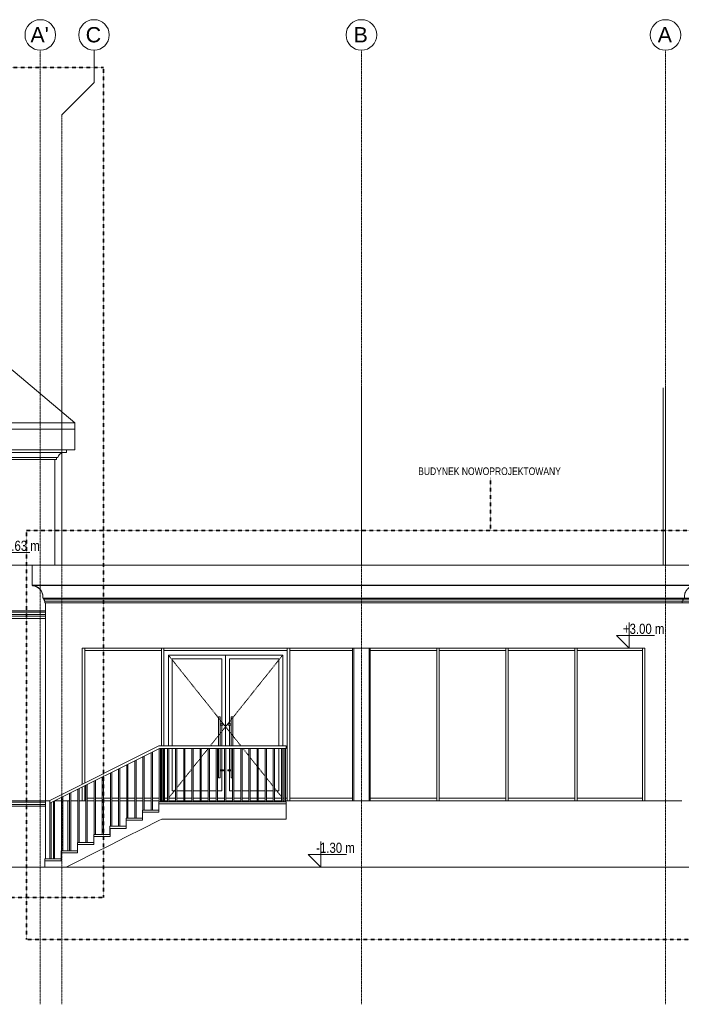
# Model space of a CAD drawing. Header units: millimetres. Extents: x -784 to 360321, y -10607 to 16514.
# Tile 6 of 95: x 35408 to 48403, y -3995 to 15340. Entities that reach past the tile are written whole.
import ezdxf

# ---------------------------------------------------------------- set-up
doc = ezdxf.new("R2010")
doc.units = ezdxf.units.MM
for name, pattern in [('__FK_przerywana', [3.2004, 1.6002, -1.6002]), ('Kreska', [6.35, 3.175, -3.175]), ('Linia siatki', [22.225, 12.7, -3.175, 3.175, -3.175])]:
    doc.linetypes.add(name, pattern=pattern)
for name, color, linetype, lineweight in [('A-DETL-THIN', 7, 'Continuous', 5), ('A-GENM', 7, 'Continuous', 5), ('A-GLAZ-CWMG', 7, 'Continuous', 5), ('C-TOPO', 7, 'Continuous', 5), ('G-ANNO-DIMS', 7, 'Continuous', 5), ('G-ANNO-TEXT', 7, 'Continuous', 5), ('S-COLS-SYMB', 7, 'Continuous', 18), ('S-GRID', 7, 'Continuous', 5), ('S-GRID-IDEN', 7, 'Continuous', 5)]:
    doc.layers.add(name, color=color, linetype=linetype, lineweight=lineweight)
for name, color, linetype, lineweight, true_color in [('A-DOOR', 7, 'Continuous', 18, 0x7f7f7f), ('A-DOOR-HDLN', 7, 'Continuous', 18, 0x7f7f7f), ('A-FLOR', 7, 'Continuous', 18, 0x7f7f7f), ('A-FLOR-HRAL', 7, 'Continuous', 18, 0x7f7f7f), ('A-ROOF', 7, 'Continuous', 18, 0x7f7f7f), ('A-WALL', 7, 'Continuous', 18, 0x7f7f7f), ('S-STRS', 7, 'Continuous', 18, 0x7f7f7f)]:
    doc.layers.add(name, color=color, linetype=linetype, lineweight=lineweight, true_color=true_color)
doc.styles.add('Arial', font='arial.ttf', dxfattribs={"height": 300})
doc.styles.add('Arial_1', font='arial.ttf', dxfattribs={"width": 0.8, "height": 150})
doc.styles.add('Arial_2', font='arial.ttf', dxfattribs={"width": 0.8, "height": 200})

# ---------------------------------------------------------------- blocks, each defined once
blk = doc.blocks.new('ARC_DOOR_DOUBLE_CURTIN WALL - ARC_DOOR_DOUBLE_CURTIN WALL-1769301-Północ')
at = {"layer": 'A-DOOR', "color": 7, "lineweight": 5}
for p, q in [((39452, 2863), (38329, 2863)), ((38329, 1080), (38329, 2863)), ((38329, 2863), (38329, 1080)), ((38329, 2863), (40575, 2863)), ((38404, 2788), (38404, 1080)), ((38404, 2788), (39377, 2788)), ((39377, 1512), (39377, 2788)), ((39452, 2863), (39452, 1080)), ((40575, 2863), (39452, 2863)), ((39452, 1080), (39452, 2863)), ((39527, 2788), (39527, 1512)), ((39527, 2788), (40500, 2788)), ((40500, 1080), (40500, 2788)), ((40575, 2863), (40575, 1080)), ((40575, 1080), (40575, 2863)), ((39312, 1650), (39312, 1080)), ((39344, 1650), (39312, 1650)), ((39344, 1505), (39344, 1650)), ((39560, 1650), (39560, 1505)), ((39592, 1650), (39560, 1650)), ((39592, 1080), (39592, 1650)), ((39392, 1512), (39340, 1512)), ((39340, 1487), (39392, 1487)), ((39344, 1080), (39344, 1495)), ((39377, 1080), (39377, 1488)), ((39565, 1512), (39512, 1512)), ((39512, 1487), (39565, 1487)), ((39527, 1488), (39527, 1080)), ((39560, 1495), (39560, 1080)), ((38404, 1030), (38404, 200)), ((39312, 1030), (39312, 450)), ((39344, 605), (39344, 1030)), ((39377, 612), (39377, 1030)), ((39527, 1030), (39527, 612)), ((39560, 1030), (39560, 605)), ((40500, 200), (40500, 1030)), ((40575, 1030), (40575, 50)), ((40575, 50), (40575, 1030)), ((39392, 612), (39340, 612)), ((39340, 587), (39392, 587)), ((39344, 450), (39344, 595)), ((39377, 200), (39377, 588)), ((39565, 612), (39512, 612)), ((39512, 587), (39565, 587)), ((39527, 588), (39527, 200)), ((39560, 595), (39560, 450)), ((39312, 450), (39344, 450)), ((39560, 450), (39590, 450)), ((38404, 200), (38470, 200)), ((38495, 200), (38630, 200)), ((38655, 200), (38790, 200)), ((38815, 200), (38950, 200)), ((38975, 200), (39110, 200)), ((39135, 200), (39270, 200)), ((39295, 200), (39377, 200)), ((39527, 200), (39590, 200)), ((39615, 200), (39750, 200)), ((39775, 200), (39910, 200)), ((39935, 200), (40070, 200)), ((40095, 200), (40230, 200)), ((40255, 200), (40390, 200)), ((40415, 200), (40500, 200))]:
    blk.add_line(p, q, dxfattribs=at)
at = {"layer": 'A-DOOR', "color": 7, "lineweight": 5, "flags": 128}
for points in [[(39410, 1500), (39410, 1503), (39409, 1505), (39407, 1507), (39404, 1509), (39401, 1511), (39398, 1512), (39394, 1512), (39391, 1512)], [(39391, 1488), (39394, 1488), (39398, 1488), (39401, 1489), (39404, 1491), (39407, 1493), (39409, 1495), (39410, 1497), (39410, 1500)], [(39514, 1512), (39511, 1512), (39507, 1512), (39504, 1511), (39501, 1509), (39498, 1507), (39496, 1505), (39495, 1503), (39495, 1500)], [(39495, 1500), (39495, 1497), (39496, 1495), (39498, 1493), (39501, 1491), (39504, 1489), (39507, 1488), (39511, 1488), (39514, 1488)], [(39410, 600), (39410, 603), (39409, 605), (39407, 607), (39404, 609), (39401, 611), (39398, 612), (39394, 612), (39391, 612)], [(39391, 588), (39394, 588), (39398, 588), (39401, 589), (39404, 591), (39407, 593), (39409, 595), (39410, 597), (39410, 600)], [(39514, 612), (39511, 612), (39507, 612), (39504, 611), (39501, 609), (39498, 607), (39496, 605), (39495, 603), (39495, 600)], [(39495, 600), (39495, 597), (39496, 595), (39498, 593), (39501, 591), (39504, 589), (39507, 588), (39511, 588), (39514, 588)]]:
    blk.add_lwpolyline(points, dxfattribs=at)
at = {"layer": 'A-DOOR', "color": 7, "lineweight": 5}
for points in [[(39344, 1505), (39344, 1505), (39344, 1503), (39344, 1501), (39344, 1500)], [(39344, 1500), (39344, 1499), (39344, 1497), (39344, 1495), (39344, 1495)], [(39561, 1500), (39560, 1501), (39560, 1503), (39560, 1505), (39560, 1505)], [(39560, 1495), (39560, 1495), (39560, 1497), (39560, 1499), (39561, 1500)], [(39344, 605), (39344, 605), (39344, 603), (39344, 601), (39344, 600)], [(39344, 600), (39344, 599), (39344, 597), (39344, 595), (39344, 595)], [(39561, 600), (39560, 601), (39560, 603), (39560, 605), (39560, 605)], [(39560, 595), (39560, 595), (39560, 597), (39560, 599), (39561, 600)]]:
    blk.add_open_spline(points, degree=3, dxfattribs=at)
at = {"layer": 'A-DOOR-HDLN', "color": 7, "linetype": 'Kreska', "lineweight": 5}
for p, q in [((38329, 2863), (39452, 1456)), ((40575, 2863), (39452, 1456)), ((39452, 1456), (39152, 1080)), ((39452, 1456), (39753, 1080)), ((39110, 1028), (38975, 858)), ((39793, 1030), (39910, 884)), ((38950, 827), (38815, 658)), ((39935, 852), (40070, 683)), ((38790, 627), (38655, 458)), ((40095, 652), (40230, 483)), ((38630, 426), (38495, 257)), ((40255, 451), (40390, 282)), ((38470, 226), (38335, 57)), ((40415, 251), (40550, 82))]:
    blk.add_line(p, q, dxfattribs=at)
blk = doc.blocks.new('Prostokątny szpros - 50 x 150mm-1736501-Północ')
at = {"layer": 'A-GLAZ-CWMG'}
blk.add_line((47638, 0), (47638, 3000), dxfattribs=at)
blk = doc.blocks.new('Prostokątny szpros - 50 x 150mm-1769386-Północ')
at = {"layer": 'A-GLAZ-CWMG'}
for p, q in [((36688, 2950), (36688, 3000)), ((38192, 2950), (36688, 2950)), ((38192, 3000), (38192, 2950))]:
    blk.add_line(p, q, dxfattribs=at)
blk = doc.blocks.new('Prostokątny szpros - 50 x 150mm-1736502-Północ')
at = {"layer": 'A-GLAZ-CWMG'}
for p, q in [((36688, 3000), (36688, 353)), ((36688, 297), (36688, 0))]:
    blk.add_line(p, q, dxfattribs=at)
blk = doc.blocks.new('Prostokątny szpros - 50 x 150mm-1769200-Północ')
at = {"layer": 'A-GLAZ-CWMG'}
for p, q in [((46359, 0), (46359, 50)), ((46359, 50), (47638, 50)), ((47638, 50), (47638, 0))]:
    blk.add_line(p, q, dxfattribs=at)
blk = doc.blocks.new('Prostokątny szpros - 50 x 150mm-1736468-Północ')
at = {"layer": 'A-GLAZ-CWMG'}
for p, q in [((38192, 3000), (38192, 1080)), ((38242, 3000), (38242, 1080)), ((38192, 1030), (38192, 0))]:
    blk.add_line(p, q, dxfattribs=at)
blk = doc.blocks.new('Prostokątny szpros - 50 x 150mm-V20-Północ')
at = {"layer": 'A-GLAZ-CWMG'}
for p, q in [((40662, 3000), (40662, 0)), ((40712, 3000), (40712, 0))]:
    blk.add_line(p, q, dxfattribs=at)
blk = doc.blocks.new('Prostokątny szpros - 50 x 150mm-V21-Północ')
at = {"layer": 'A-GLAZ-CWMG'}
blk.add_line((42295, 3000), (42295, 0), dxfattribs=at)
blk = doc.blocks.new('Prostokątny szpros - 50 x 150mm-1769387-Północ')
at = {"layer": 'A-GLAZ-CWMG'}
for p, q in [((36688, 0), (36688, 50)), ((36688, 50), (36710, 50)), ((36735, 50), (36870, 50)), ((36895, 50), (37030, 50)), ((37055, 50), (37190, 50)), ((37215, 50), (37350, 50)), ((37375, 50), (37510, 50)), ((37535, 50), (37670, 50)), ((37695, 50), (37830, 50)), ((37855, 50), (37990, 50)), ((38015, 50), (38150, 50)), ((38175, 50), (38192, 50)), ((38192, 50), (38192, 0))]:
    blk.add_line(p, q, dxfattribs=at)
blk = doc.blocks.new('Prostokątny szpros - 50 x 150mm-1769297-Północ')
at = {"layer": 'A-GLAZ-CWMG'}
for p, q in [((38255, 50), (38310, 50)), ((38335, 50), (38470, 50)), ((38495, 50), (38630, 50)), ((38655, 50), (38790, 50)), ((38815, 50), (38950, 50)), ((38975, 50), (39110, 50)), ((39135, 50), (39270, 50)), ((39295, 50), (39430, 50)), ((39455, 50), (39590, 50)), ((39615, 50), (39750, 50)), ((39775, 50), (39910, 50)), ((39935, 50), (40070, 50)), ((40095, 50), (40230, 50)), ((40255, 50), (40390, 50)), ((40415, 50), (40550, 50)), ((40575, 50), (40605, 50)), ((40630, 50), (40662, 50)), ((40662, 50), (40662, 0))]:
    blk.add_line(p, q, dxfattribs=at)
blk = doc.blocks.new('Prostokątny szpros - 50 x 150mm-1769202-Północ')
at = {"layer": 'A-GLAZ-CWMG'}
for p, q in [((42295, 0), (42295, 50)), ((42295, 50), (43600, 50)), ((43600, 50), (43600, 0))]:
    blk.add_line(p, q, dxfattribs=at)
blk = doc.blocks.new('Prostokątny szpros - 50 x 150mm-1769298-Północ')
at = {"layer": 'A-GLAZ-CWMG'}
for p, q in [((38242, 2950), (38242, 3000)), ((40662, 2950), (38242, 2950)), ((40662, 3000), (40662, 2950))]:
    blk.add_line(p, q, dxfattribs=at)
blk = doc.blocks.new('Prostokątny szpros - 50 x 150mm-1769388-Północ')
at = {"layer": 'A-GLAZ-CWMG'}
for p, q in [((40712, 2950), (40712, 3000)), ((41945, 2950), (40712, 2950)), ((41945, 3000), (41945, 2950))]:
    blk.add_line(p, q, dxfattribs=at)
blk = doc.blocks.new('Prostokątny szpros - 50 x 150mm-1769203-Północ')
at = {"layer": 'A-GLAZ-CWMG'}
for p, q in [((42295, 2950), (42295, 3000)), ((43600, 2950), (42295, 2950)), ((43600, 3000), (43600, 2950))]:
    blk.add_line(p, q, dxfattribs=at)
blk = doc.blocks.new('Prostokątny szpros - 50 x 150mm-1769204-Północ')
at = {"layer": 'A-GLAZ-CWMG'}
for p, q in [((46359, 2950), (46359, 3000)), ((47638, 2950), (46359, 2950)), ((47638, 3000), (47638, 2950))]:
    blk.add_line(p, q, dxfattribs=at)
blk = doc.blocks.new('Modele ogólne 1 - Modele ogólne 1-1641072-Północ')
at = {"layer": 'A-GENM'}
for p, q in [((35653, 4237), (35653, 4630)), ((35653, 4630), (48673, 4630)), ((48673, 4630), (51284, 4630)), ((48673, 4237), (48673, 4630)), ((51284, 4237), (51284, 4630)), ((48673, 4237), (35653, 4237)), ((48670, 4226), (35657, 4226)), ((51281, 4226), (48670, 4226)), ((51284, 4237), (48673, 4237)), ((48463, 3980), (35863, 3980)), ((35873, 3960), (35873, 3980)), ((48453, 3960), (35873, 3960)), ((48433, 3920), (35893, 3920)), ((35903, 3890), (35903, 3920)), ((48423, 3890), (35903, 3890)), ((48423, 3890), (48423, 3920)), ((51034, 3890), (48423, 3890)), ((51044, 3920), (48433, 3920)), ((48453, 3960), (48453, 3980)), ((51064, 3960), (48453, 3960)), ((51074, 3980), (48463, 3980)), ((51034, 3890), (51034, 3920)), ((51064, 3960), (51064, 3980))]:
    blk.add_line(p, q, dxfattribs=at)
for start, end in [(74.2782, 86.662), (61.4274, 70.5923), (32.974, 57.7415), (20.1232, 29.2881), (4.0535, 16.4373)]:
    blk.add_arc((35644, 4007), 220, start, end, dxfattribs=at)
for points in [[(35657, 4226), (35656, 4228), (35654, 4231), (35654, 4235), (35653, 4237)], [(48670, 4226), (48671, 4228), (48672, 4231), (48673, 4235), (48673, 4237)], [(51281, 4226), (51282, 4228), (51283, 4231), (51284, 4235), (51284, 4237)], [(35863, 3980), (35864, 3987), (35864, 4001), (35864, 4015), (35863, 4022)], [(35893, 3920), (35894, 3925), (35894, 3934), (35891, 3948), (35886, 3956), (35883, 3960)], [(48433, 3920), (48433, 3925), (48433, 3934), (48436, 3948), (48441, 3956), (48443, 3960)], [(48463, 3980), (48463, 3987), (48463, 4001), (48463, 4015), (48464, 4022)], [(51044, 3920), (51044, 3925), (51044, 3934), (51047, 3948), (51052, 3956), (51054, 3960)], [(51074, 3980), (51074, 3987), (51074, 4001), (51074, 4015), (51075, 4022)]]:
    blk.add_open_spline(points, degree=3, dxfattribs=at)
for points in [[(35863, 4022), (35862, 4035), (35858, 4061), (35845, 4099), (35828, 4128), (35812, 4149), (35799, 4163), (35784, 4177), (35771, 4186), (35760, 4194), (35751, 4199), (35742, 4203), (35733, 4208), (35724, 4211), (35712, 4216), (35696, 4221), (35676, 4224), (35663, 4226), (35657, 4226)], [(48464, 4022), (48464, 4035), (48469, 4061), (48482, 4099), (48499, 4128), (48515, 4149), (48528, 4163), (48543, 4177), (48556, 4186), (48567, 4194), (48576, 4199), (48585, 4203), (48593, 4208), (48603, 4211), (48615, 4216), (48631, 4221), (48650, 4224), (48663, 4226), (48670, 4226)], [(51075, 4022), (51075, 4035), (51080, 4061), (51093, 4099), (51110, 4128), (51126, 4149), (51139, 4163), (51154, 4177), (51167, 4186), (51178, 4194), (51187, 4199), (51196, 4203), (51204, 4208), (51214, 4211), (51226, 4216), (51242, 4221), (51261, 4224), (51274, 4226), (51281, 4226)]]:
    blk.add_open_spline(points, degree=3, knots=[0, 0, 0, 0, 0.125, 0.25, 0.375, 0.4375, 0.5, 0.5625, 0.625, 0.65625, 0.6875, 0.71875, 0.75, 0.78125, 0.8125, 0.875, 0.9375, 1, 1, 1, 1], dxfattribs=at)
blk = doc.blocks.new('Prostokątny szpros - 50 x 150mm-1769389-Północ')
at = {"layer": 'A-GLAZ-CWMG'}
for p, q in [((40712, 0), (40712, 50)), ((40712, 50), (41945, 50)), ((41945, 50), (41945, 0))]:
    blk.add_line(p, q, dxfattribs=at)
blk = doc.blocks.new('Prostokątny szpros - 50 x 150mm-V23-Północ')
at = {"layer": 'A-GLAZ-CWMG'}
blk.add_line((41945, 3000), (41945, 0), dxfattribs=at)
blk = doc.blocks.new('Poręcz - 25mm-V34-Północ')
at = {"layer": 'A-FLOR-HRAL', "color": 7, "lineweight": 5}
for p, q in [((40550, -20), (40550, 1030)), ((40575, -20), (40575, 1030))]:
    blk.add_line(p, q, dxfattribs=at)
blk = doc.blocks.new('Poręcz - 25mm-V35-Północ')
at = {"layer": 'A-FLOR-HRAL', "color": 7, "lineweight": 5}
for p, q in [((38150, -20), (38150, 1028)), ((38175, -20), (38175, 1030))]:
    blk.add_line(p, q, dxfattribs=at)
blk = doc.blocks.new('Poręcz - 25mm-1777628-Północ')
at = {"layer": 'A-FLOR-HRAL', "color": 7, "lineweight": 5}
for p, q in [((37990, -180), (37990, 948)), ((38015, -180), (38015, 960))]:
    blk.add_line(p, q, dxfattribs=at)
blk = doc.blocks.new('Poręcz - 25mm-1777630-Północ')
at = {"layer": 'A-FLOR-HRAL', "color": 7, "lineweight": 5}
for p, q in [((37830, -180), (37830, 868)), ((37855, -180), (37855, 880))]:
    blk.add_line(p, q, dxfattribs=at)
blk = doc.blocks.new('Poręcz - 25mm-1777626-Północ')
at = {"layer": 'A-FLOR-HRAL', "color": 7, "lineweight": 5}
for p, q in [((36002, -1140), (36002, -46)), ((36027, -1140), (36027, -33))]:
    blk.add_line(p, q, dxfattribs=at)
blk = doc.blocks.new('Poręcz - Poręcz-1834836-Północ')
for name, p in [('Poręcz - 25mm-V35-Północ', (0, 0)), ('Poręcz - 25mm-V34-Północ', (-2320, 0)), ('Poręcz - 25mm-V34-Północ', (-2240, 0)), ('Poręcz - 25mm-V34-Północ', (-2080, 0)), ('Poręcz - 25mm-V34-Północ', (-1920, 0)), ('Poręcz - 25mm-V34-Północ', (-1760, 0)), ('Poręcz - 25mm-V34-Północ', (-1600, 0)), ('Poręcz - 25mm-V34-Północ', (-1440, 0)), ('Poręcz - 25mm-V34-Północ', (-1280, 0)), ('Poręcz - 25mm-V34-Północ', (-1120, 0)), ('Poręcz - 25mm-V34-Północ', (-960, 0)), ('Poręcz - 25mm-V34-Północ', (-800, 0)), ('Poręcz - 25mm-V34-Północ', (-640, 0)), ('Poręcz - 25mm-V34-Północ', (-480, 0)), ('Poręcz - 25mm-V34-Północ', (-320, 0)), ('Poręcz - 25mm-V34-Północ', (-160, 0)), ('Poręcz - 25mm-V34-Północ', (0, 0)), ('Poręcz - 25mm-V34-Północ', (55, 0)), ('Poręcz - 25mm-1777628-Północ', (-320, -160)), ('Poręcz - 25mm-1777630-Północ', (0, 0)), ('Poręcz - 25mm-1777628-Północ', (0, 0)), ('Poręcz - 25mm-1777628-Północ', (-640, -320)), ('Poręcz - 25mm-1777630-Północ', (-320, -160)), ('Poręcz - 25mm-1777630-Północ', (-960, -480)), ('Poręcz - 25mm-1777628-Północ', (-960, -480)), ('Poręcz - 25mm-1777630-Północ', (-640, -320)), ('Poręcz - 25mm-1777630-Północ', (-1280, -640)), ('Poręcz - 25mm-1777628-Północ', (-1280, -640)), ('Poręcz - 25mm-1777628-Północ', (-1920, -960)), ('Poręcz - 25mm-1777630-Północ', (-1600, -800)), ('Poręcz - 25mm-1777628-Północ', (-1600, -800)), ('Poręcz - 25mm-1777626-Północ', (0, 0))]:
    blk.add_blockref(name, p)
blk = doc.blocks.new('Typ poręczy górnej - Górna poręcz_wewnętrzny_-1834841-Północ')
at = {"layer": 'A-FLOR-HRAL', "color": 7, "lineweight": 5}
for p, q in [((38142, 1080), (36002, 10)), ((38154, 1030), (36002, -46)), ((38242, 1080), (38142, 1080)), ((38242, 1030), (38154, 1030)), ((40642, 1080), (38242, 1080)), ((40642, 1030), (38242, 1030)), ((40642, 1030), (40642, 1080)), ((36002, -46), (36002, 10))]:
    blk.add_line(p, q, dxfattribs=at)
blk = doc.blocks.new('Poręcz - 25mm-V36-Północ')
at = {"layer": 'A-FLOR-HRAL', "color": 7, "lineweight": 5}
blk.add_line((38217, 1030), (38217, 0), dxfattribs=at)
blk = doc.blocks.new('Poręcz - Poręcz-1834857-Północ')
blk.add_blockref('Poręcz - 25mm-V36-Północ', (0, 0))
blk = doc.blocks.new('Modele ogólne 8 - Modele ogólne 8-1841655-Północ')
at = {"layer": 'A-GENM'}
for p, q in [((36329, 6840), (33579, 6840)), ((36329, 6840), (36329, 6890)), ((33379, 6700), (36129, 6700)), ((33409, 6745), (36159, 6745)), ((36129, 6700), (36129, 6745))]:
    blk.add_line(p, q, dxfattribs=at)
blk.add_open_spline([(36159, 6745), (36162, 6755), (36168, 6769), (36179, 6787), (36187, 6797), (36194, 6805), (36199, 6810), (36205, 6815), (36211, 6820), (36218, 6824), (36227, 6830), (36236, 6834), (36246, 6838), (36251, 6840), (36254, 6841), (36255, 6841)], degree=3, knots=[0, 0, 0, 0, 0.1428571, 0.2142857, 0.2857143, 0.3214286, 0.3571429, 0.3928571, 0.4285714, 0.4642857, 0.5, 0.5714286, 0.6071429, 0.6428571, 0.6529321, 0.6529321, 0.6529321, 0.6529321], dxfattribs=at)
blk = doc.blocks.new('Modele ogólne 9 - Modele ogólne 9-1844056-Północ')
at = {"layer": 'A-GENM'}
for p, q in [((35913, 3730), (33429, 3730)), ((33429, 3705), (35913, 3705)), ((33356, 3580), (35913, 3580)), ((33397, 3625), (35913, 3625)), ((33408, 3660), (35913, 3660))]:
    blk.add_line(p, q, dxfattribs=at)
blk = doc.blocks.new('Modele ogólne 10 - Modele ogólne 10-1844524-Północ')
at = {"layer": 'A-GENM'}
for p, q in [((35913, -105), (33397, -105)), ((35913, -70), (33408, -70)), ((33429, 0), (35913, 0)), ((35913, -25), (33429, -25))]:
    blk.add_line(p, q, dxfattribs=at)
blk = doc.blocks.new('Siatka - SOsi_Sybol osi-348494-Północ')
at = {"layer": 'S-GRID-IDEN', "color": 142, "true_color": 0x0080c0}
blk.add_circle((35813, 15040), 300, dxfattribs=at)
blk = doc.blocks.new('Rzędne punktów - Znacznik rzędnej-348474-Północ')
at = {"layer": 'G-ANNO-DIMS'}
for p, q in [((18045, 13688), (18045, 14188)), ((17795, 13938), (18045, 13688)), ((17795, 13938), (18545, 13938))]:
    blk.add_line(p, q, dxfattribs=at)

msp = doc.modelspace()

# ---------------------------------------------------------------- linework, layer by layer
at = {"layer": 'A-DETL-THIN', "color": 6, "linetype": '__FK_przerywana', "lineweight": 35, "true_color": 0xff00ff}
for p, q in [((2054, 14400), (37054, 14400)), ((37054, 14400), (37054, -1900)), ((37054, -1900), (2054, -1900))]:
    msp.add_line(p, q, dxfattribs=at)
at = {"layer": 'A-DETL-THIN', "color": 4, "linetype": '__FK_przerywana', "lineweight": 35, "true_color": 0x00ffff}
for p, q in [((35539, 5310), (54334, 5310)), ((35539, -2720), (35539, 5310)), ((54334, -2720), (35539, -2720))]:
    msp.add_line(p, q, dxfattribs=at)
at = {"layer": 'A-FLOR'}
for p, q in [((36493, 7300), (36493, 6890)), ((36493, 6890), (33579, 6890))]:
    msp.add_line(p, q, dxfattribs=at)
at = {"layer": 'A-ROOF'}
for p, q in [((33749, 9727), (36493, 7424)), ((33349, 7424), (36493, 7424)), ((36493, 7424), (36493, 7300)), ((36493, 7300), (33349, 7300))]:
    msp.add_line(p, q, dxfattribs=at)
at = {"layer": 'A-WALL'}
for p, q in [((36099, 4630), (36099, 6700)), ((35913, -1140), (35913, 0)), ((35913, 0), (36002, 0)), ((36095, 0), (36230, 0)), ((36255, 0), (36353, 0)), ((36353, 0), (36353, -980)), ((36353, -1283), (36353, -1300))]:
    msp.add_line(p, q, dxfattribs=at)
at = {"layer": 'A-WALL', "color": 7, "lineweight": 5}
for p, q in [((35913, 3890), (35913, 0)), ((36638, 328), (36638, 3000)), ((36638, 3000), (47688, 3000)), ((47688, 3000), (47688, 0)), ((36638, 0), (36638, 272)), ((36353, 0), (36390, 0)), ((36415, 0), (36550, 0)), ((36710, 0), (36575, 0)), ((36870, 0), (36735, 0)), ((37030, 0), (36895, 0)), ((37190, 0), (37055, 0)), ((37350, 0), (37215, 0)), ((37510, 0), (37375, 0)), ((37670, 0), (37535, 0)), ((37830, 0), (37695, 0)), ((37990, 0), (37855, 0)), ((38150, 0), (38015, 0)), ((38230, 0), (38175, 0)), ((38310, 0), (38255, 0)), ((38470, 0), (38335, 0)), ((38630, 0), (38495, 0)), ((38790, 0), (38655, 0)), ((38950, 0), (38815, 0)), ((39110, 0), (38975, 0)), ((39270, 0), (39135, 0)), ((39430, 0), (39295, 0)), ((39590, 0), (39455, 0)), ((39750, 0), (39615, 0)), ((39910, 0), (39775, 0)), ((40070, 0), (39935, 0)), ((40230, 0), (40095, 0)), ((40390, 0), (40255, 0)), ((40550, 0), (40415, 0)), ((40605, 0), (40575, 0)), ((48413, 0), (40630, 0))]:
    msp.add_line(p, q, dxfattribs=at)
at = {"layer": 'C-TOPO'}
msp.add_line((55399, -1300), (-784, -1300), dxfattribs=at)
at = {"layer": 'G-ANNO-DIMS', "color": 1, "true_color": 0xff0000}
for p, q in [((35653, 4630), (35110, 4630)), ((47688, 3000), (47378, 3000))]:
    msp.add_line(p, q, dxfattribs=at)
at = {"layer": 'G-ANNO-TEXT', "color": 4, "linetype": '__FK_przerywana', "lineweight": 35, "true_color": 0x00ffff}
msp.add_line((44653, 5310), (44653, 6351), dxfattribs=at)
at = {"layer": 'S-COLS-SYMB'}
for p, q in [((36233, 4630), (36233, 8110)), ((36233, 7642), (36233, 8110)), ((42120, 4630), (42120, 8110)), ((42120, 4630), (42120, 8110)), ((42120, 4630), (42120, 8110)), ((42120, 4630), (42120, 8110)), ((42120, 4630), (42120, 8110)), ((42120, 4630), (42120, 8110)), ((48050, 4630), (48050, 8110)), ((48093, 4630), (48093, 8110)), ((48093, 4630), (48093, 8110)), ((48093, 4630), (48093, 8110)), ((48093, 4630), (48093, 8110)), ((48093, 4630), (48093, 8110)), ((48093, 4630), (48093, 8110)), ((36233, 4630), (36233, 6832)), ((41970, 3000), (41970, 0)), ((42270, 0), (42270, 3000))]:
    msp.add_line(p, q, dxfattribs=at)
at = {"layer": 'S-GRID', "linetype": 'Linia siatki'}
for p, q in [((35813, -3995), (35813, 14740)), ((42120, -3995), (42120, 14740)), ((48093, -3995), (48093, 14740)), ((36233, -3995), (36233, 13470))]:
    msp.add_line(p, q, dxfattribs=at)
at = {"layer": 'S-GRID'}
for p, q in [((36868, 14105), (36868, 14740)), ((36233, 13470), (36868, 14105))]:
    msp.add_line(p, q, dxfattribs=at)
at = {"layer": 'S-STRS', "color": 7, "lineweight": 5}
for p, q in [((37822, -180), (37822, -340)), ((38142, -180), (37822, -180)), ((38142, -20), (40642, -20)), ((38142, -60), (38142, -20)), ((38142, -60), (38142, -180)), ((38143, -60), (38199, -60)), ((38143, -60), (38143, -220)), ((40642, -60), (38143, -60)), ((38143, -220), (38143, -60)), ((38199, -60), (40642, -60)), ((40642, -60), (40642, -20)), ((40642, -360), (40642, -60)), ((37502, -340), (37502, -500)), ((37822, -340), (37502, -340)), ((37503, -380), (37823, -380)), ((37503, -540), (37503, -380)), ((37503, -540), (37503, -380)), ((37503, -380), (37823, -380)), ((37823, -220), (38142, -220)), ((37823, -380), (37823, -220)), ((37823, -380), (37823, -220)), ((37823, -220), (38143, -220)), ((38142, -220), (38143, -220)), ((38143, -388), (38199, -360)), ((38199, -360), (40642, -360)), ((37182, -500), (37182, -660)), ((37502, -500), (37182, -500)), ((37183, -540), (37503, -540)), ((37183, -700), (37183, -540)), ((37183, -700), (37183, -540)), ((37183, -540), (37503, -540)), ((37503, -708), (37823, -548)), ((37823, -548), (38142, -388)), ((38142, -388), (38143, -388)), ((36862, -660), (36862, -820)), ((37182, -660), (36862, -660)), ((36863, -700), (37183, -700)), ((36863, -860), (36863, -700)), ((36863, -860), (36863, -700)), ((36863, -700), (37183, -700)), ((37183, -868), (37503, -708)), ((36542, -820), (36542, -980)), ((36862, -820), (36542, -820)), ((36543, -860), (36863, -860)), ((36543, -1020), (36543, -860)), ((36543, -1020), (36543, -860)), ((36543, -860), (36863, -860)), ((36863, -1028), (37183, -868)), ((35902, -1140), (35902, -1300)), ((36222, -1140), (35902, -1140)), ((36222, -980), (36222, -1140)), ((36542, -980), (36222, -980)), ((36223, -1020), (36543, -1020)), ((36223, -1180), (36223, -1020)), ((36223, -1180), (36223, -1020)), ((36223, -1020), (36543, -1020)), ((36543, -1188), (36863, -1028)), ((35903, -1180), (36223, -1180)), ((35903, -1300), (35903, -1180)), ((35903, -1300), (35903, -1180)), ((35903, -1180), (36223, -1180)), ((36319, -1300), (36543, -1188))]:
    msp.add_line(p, q, dxfattribs=at)

# ---------------------------------------------------------------- block references
at = {"layer": 'A-DOOR', "color": 7, "lineweight": 5}
msp.add_blockref('ARC_DOOR_DOUBLE_CURTIN WALL - ARC_DOOR_DOUBLE_CURTIN WALL-1769301-Północ', (0, 0), dxfattribs=at)
at = {"layer": 'A-FLOR-HRAL', "color": 7, "lineweight": 5}
for name in ['Typ poręczy górnej - Górna poręcz_wewnętrzny_-1834841-Północ', 'Poręcz - Poręcz-1834836-Północ', 'Poręcz - Poręcz-1834857-Północ']:
    msp.add_blockref(name, (0, 0), dxfattribs=at)
at = {"layer": 'A-GENM'}
for name in ['Modele ogólne 8 - Modele ogólne 8-1841655-Północ', 'Modele ogólne 1 - Modele ogólne 1-1641072-Północ', 'Modele ogólne 9 - Modele ogólne 9-1844056-Północ', 'Modele ogólne 10 - Modele ogólne 10-1844524-Północ']:
    msp.add_blockref(name, (0, 0), dxfattribs=at)
at = {"layer": 'A-GLAZ-CWMG'}
for name, p in [('Prostokątny szpros - 50 x 150mm-1769386-Północ', (0, 0)), ('Prostokątny szpros - 50 x 150mm-1736502-Północ', (0, 0)), ('Prostokątny szpros - 50 x 150mm-1736468-Północ', (0, 0)), ('Prostokątny szpros - 50 x 150mm-1769298-Północ', (0, 0)), ('Prostokątny szpros - 50 x 150mm-V20-Północ', (0, 0)), ('Prostokątny szpros - 50 x 150mm-1769388-Północ', (0, 0)), ('Prostokątny szpros - 50 x 150mm-V23-Północ', (0, 0)), ('Prostokątny szpros - 50 x 150mm-V21-Północ', (0, 0)), ('Prostokątny szpros - 50 x 150mm-1769203-Północ', (0, 0)), ('Prostokątny szpros - 50 x 150mm-V20-Północ', (2938, 0)), ('Prostokątny szpros - 50 x 150mm-1769203-Północ', (1354, 0)), ('Prostokątny szpros - 50 x 150mm-V20-Północ', (4292, 0)), ('Prostokątny szpros - 50 x 150mm-1769203-Północ', (2709, 0)), ('Prostokątny szpros - 50 x 150mm-V20-Północ', (5647, 0)), ('Prostokątny szpros - 50 x 150mm-1769204-Północ', (0, 0)), ('Prostokątny szpros - 50 x 150mm-1736501-Północ', (0, 0)), ('Prostokątny szpros - 50 x 150mm-1769387-Północ', (0, 0)), ('Prostokątny szpros - 50 x 150mm-1769297-Północ', (0, 0)), ('Prostokątny szpros - 50 x 150mm-1769389-Północ', (0, 0)), ('Prostokątny szpros - 50 x 150mm-1769202-Północ', (0, 0)), ('Prostokątny szpros - 50 x 150mm-1769202-Północ', (1354, 0)), ('Prostokątny szpros - 50 x 150mm-1769202-Północ', (2709, 0)), ('Prostokątny szpros - 50 x 150mm-1769200-Północ', (0, 0))]:
    msp.add_blockref(name, p, dxfattribs=at)
at = {"layer": 'G-ANNO-DIMS'}
for p in [(17065, -9058), (29333, -10688), (23280, -14988)]:
    msp.add_blockref('Rzędne punktów - Znacznik rzędnej-348474-Północ', p, dxfattribs=at)
at = {"layer": 'S-GRID-IDEN', "color": 142, "true_color": 0x0080c0}
for p in [(0, 0), (1055, 0), (6307, 0), (12280, 0)]:
    msp.add_blockref('Siatka - SOsi_Sybol osi-348494-Północ', p, dxfattribs=at)

# ---------------------------------------------------------------- texts
at = {"layer": 'G-ANNO-DIMS', "color": 1, "true_color": 0xff0000, "char_height": 200, "attachment_point": 1, "line_spacing_factor": 0.941778, "style": 'Arial_2'}
for s, insert, width in [('+4.63 m', (34989, 5109), 962.27), ('+3.00 m', (47257, 3479), 962.27), ('-1.30 m', (41232, -821), 896.16)]:
    msp.add_mtext(s, dxfattribs=dict(at, insert=insert, width=width))
at = {"layer": 'G-ANNO-TEXT', "color": 4, "linetype": '__FK_przerywana', "lineweight": 35, "true_color": 0x00ffff, "insert": (43235, 6548), "char_height": 150, "width": 3431.22, "attachment_point": 1, "style": 'Arial_1'}
msp.add_mtext('BUDYNEK NOWOPROJEKTOWANY', dxfattribs=at)
at = {"layer": 'S-GRID-IDEN', "color": 142, "true_color": 0x0080c0, "char_height": 300, "attachment_point": 1, "style": 'Arial'}
for s, insert, width in [("A'", (35620, 15194), 440.93), ('\\fArial|b0|i0|c238|p34|;C', (36705, 15194), 368.78), ('\\fArial|b0|i0|c238|p34|;B', (41967, 15194), 344.73), ('\\fArial|b0|i0|c238|p34|;A', (47940, 15194), 344.73)]:
    msp.add_mtext(s, dxfattribs=dict(at, insert=insert, width=width))

doc.saveas('drawing.dxf')
